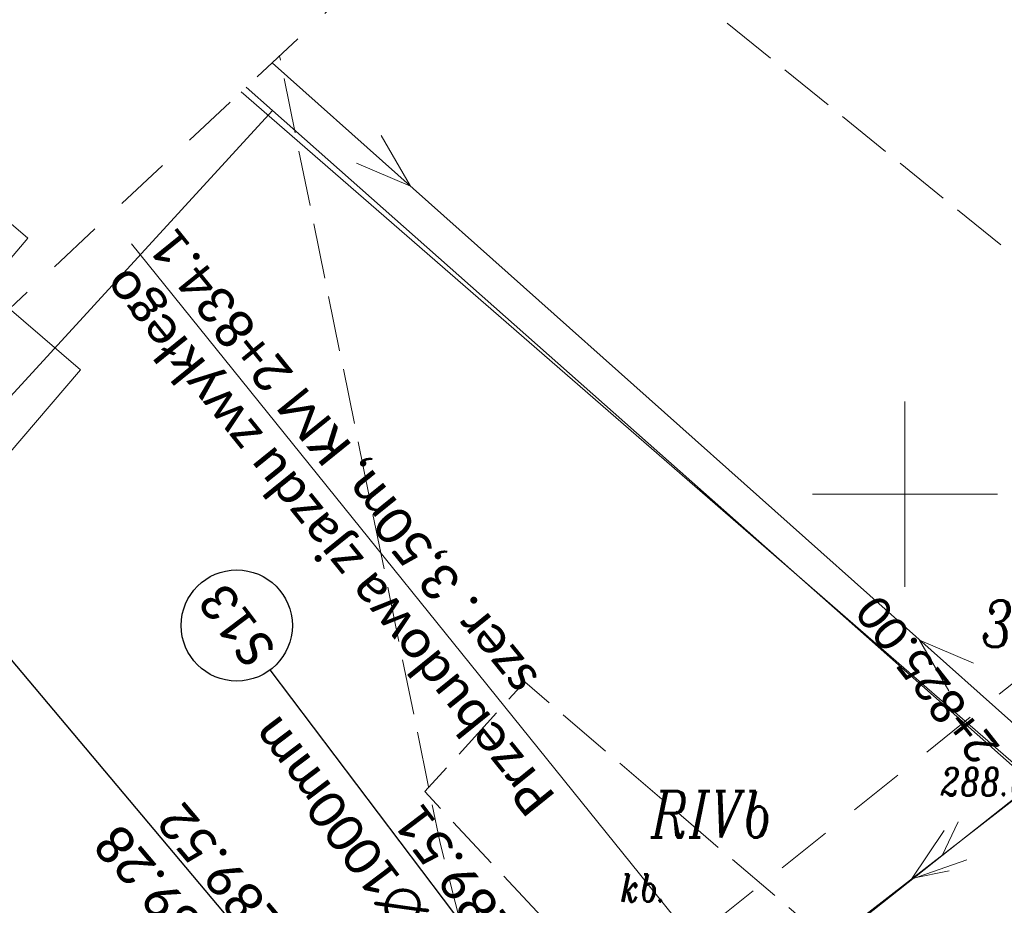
# Model space of a CAD drawing. Header units: metres. Extents: x -1 to 7476305, y 0 to 5497191.
# Tile 41 of 115: x 7475026 to 7475053, y 5496789 to 5496813. Entities that reach past the tile are written whole.
import ezdxf

# ---------------------------------------------------------------- set-up
doc = ezdxf.new("R2010")
doc.units = ezdxf.units.M
for name, pattern in [('EGBK02-500', [2, 1.5, -0.5]), ('EGBO02-500', [2.5, 1.5, -1]), ('Krawedz', [0.75, 0.5, -0.25]), ('KTJZ01-500', [2, 1.5, -0.5])]:
    doc.linetypes.add(name, pattern=pattern)
doc.layers.add('C-DROGI-SYTUACJA', color=7, linetype='Continuous')
doc.layers.add('C-SIECI-STRUKTURY-ETYKIETY', color=154, linetype='Continuous')
for name, color, linetype, lineweight, true_color in [('EGBB01', 7, 'Continuous', 5, 0x0a0909), ('EGBD03', 7, 'Continuous', 5, 0x0a0909), ('EGBK02', 7, 'Continuous', 5, 0x0a0909), ('EGBO02', 7, 'Continuous', 5, 0x0a0909), ('KTJZ01', 7, 'Continuous', 5, 0x0a0909), ('KTOK05_01', 7, 'Continuous', 5, 0x0a0909), ('RTPW01', 7, 'Continuous', 5, 0x0a0909), ('suepnn', 7, 'Continuous', 5, 0x0a0909), ('sutp', 7, 'Continuous', 5, 0x0a0909), ('Warstwa 1', 7, 'Continuous', 5, 0x0a0909)]:
    doc.layers.add(name, color=color, linetype=linetype, lineweight=lineweight, true_color=true_color)
doc.layers.add('S-1_proj_obnizenia', color=7, linetype='Krawedz', lineweight=30)
doc.layers.add('S-5_opis_poprzeczka', color=7, linetype='Continuous', lineweight=25)
doc.styles.add('KAMIL', font='calibri.ttf', dxfattribs={"height": 0.75})
doc.styles.add('romans_pochyl', font='calibri.ttf', dxfattribs={"height": 0.75})
doc.styles.add('Style-ITALIC_1250', font='ITALIC_1250.shx')
doc.linetypes.add('KTOK05_01-500', pattern='A,3.75,[13,dgnlstyle-rozp_2015.shx,S=0.002778,R=0,X=0,Y=0],3.75', length=7.5)

# ---------------------------------------------------------------- blocks, each defined once
blk = doc.blocks.new('MDCP_klauzula')
at = {"layer": 'EGBB01', "color": 252, "linetype": 'Continuous', "lineweight": 18, "flags": 128}
blk.add_lwpolyline([(7475020.9, 5496811.56), (7475014.028, 5496803.538), (7475019.328, 5496798.998), (7475020.337, 5496800.177), (7475023.038, 5496797.863), (7475027.743, 5496803.355), (7475025.171, 5496805.559), (7475026.328, 5496806.91), (7475020.9, 5496811.56)], close=True, dxfattribs=at)
at = {"layer": 'EGBD03', "color": 96, "linetype": 'Continuous', "lineweight": 30, "flags": 128}
for points in [[(7475032.216, 5496810.98), (7475032.93, 5496810.35), (7475014.85, 5496790.63), (7475035.25, 5496773.04)], [(7475056.186, 5496789.58), (7475055.25, 5496790.597), (7475032.93, 5496810.35)]]:
    blk.add_lwpolyline(points, dxfattribs=at)
at = {"layer": 'EGBK02', "color": 252, "linetype": 'EGBK02-500', "lineweight": 18}
blk.add_line((7475065.019, 5496796.654), (7475039.228, 5496817.544), dxfattribs=at)
at = {"layer": 'EGBK02', "color": 252, "linetype": 'EGBK02-500', "lineweight": 18, "flags": 128}
blk.add_lwpolyline([(7475040.539, 5496778.528), (7475037.442, 5496790.635), (7475033.118, 5496811.823)], dxfattribs=at)
at = {"layer": 'EGBO02', "color": 252, "linetype": 'EGBO02-500', "lineweight": 18, "flags": 128}
blk.add_lwpolyline([(7474841.222, 5496643.003), (7474887.135, 5496580.225), (7474952.717, 5496636.531), (7475011.487, 5496696.697), (7475042.452, 5496728.267), (7475075.818, 5496754.639), (7475151.981, 5496814.306), (7475207.79, 5496879.799), (7475244.471, 5496937.344), (7475261.934, 5496992.564), (7475290.267, 5497036.604), (7475361.871, 5497109.05), (7475312.93, 5497156.379), (7475281.54, 5497123.712), (7475238.605, 5497076.129), (7475203.102, 5497029.307), (7475176.13, 5496968.87), (7475152.282, 5496929.365), (7475127.016, 5496890.885), (7475061.018, 5496837.939), (7474956.291, 5496739.91), (7474841.222, 5496643.003)], close=True, dxfattribs=at)
blk.add_lwpolyline([(7474912.596, 5496658.952), (7474940.276, 5496686.459), (7474968.571, 5496715.765), (7474999.422, 5496746.255), (7475028.237, 5496772.674), (7475043.438, 5496787.327), (7475072.159, 5496810.289), (7475094.114, 5496826.623), (7475118.388, 5496845.324), (7475126.952, 5496853.278), (7475138.024, 5496865.445)], dxfattribs=at)
at = {"layer": 'KTJZ01', "color": 252, "linetype": 'KTJZ01-500', "lineweight": 18, "flags": 128}
blk.add_lwpolyline([(7475048.004, 5496787.878), (7475039.737, 5496794.935), (7475037.037, 5496791.978), (7475043.92, 5496784.616)], dxfattribs=at)
at = {"layer": 'KTOK05_01', "color": 252, "linetype": 'KTOK05_01-500', "lineweight": 18}
blk.add_line((7475053.508, 5496792.237), (7475032.082, 5496810.855), dxfattribs=at)
at = {"layer": 'KTOK05_01', "color": 252, "linetype": 'KTOK05_01-500', "lineweight": 18, "flags": 128}
blk.add_lwpolyline([(7475048.004, 5496787.878), (7475053.508, 5496792.237), (7475060.138, 5496795.64)], dxfattribs=at)
at = {"layer": 'suepnn', "color": 1, "linetype": 'Continuous', "lineweight": 13, "true_color": 0xfa0000}
blk.add_line((7475054.165, 5496792.708), (7475032.916, 5496811.635), dxfattribs=at)
at = {"layer": 'suepnn', "color": 1, "linetype": 'Continuous', "lineweight": 13, "true_color": 0xfa0000, "flags": 128}
for points in [[(7475081.717, 5496811.662), (7475054.165, 5496792.708), (7475024.373, 5496769.616), (7474991.547, 5496737.68)], [(7475035.862, 5496809.68), (7475036.65, 5496808.309), (7475035.197, 5496808.933)], [(7475051.182, 5496794.696), (7475050.394, 5496796.067), (7475051.847, 5496795.443)], [(7475051.666, 5496790.138), (7475050.174, 5496789.615), (7475051.053, 5496790.929)]]:
    blk.add_lwpolyline(points, dxfattribs=at)
at = {"layer": 'sutp', "color": 30, "linetype": 'Continuous', "lineweight": 13, "true_color": 0xff9100}
for p, q in [((7475051.004, 5496790.258), (7475051.437, 5496791.159)), ((7475050.214, 5496789.645), (7475051.194, 5496789.84))]:
    blk.add_line(p, q, dxfattribs=at)
at = {"layer": 'sutp', "color": 30, "linetype": 'Continuous', "lineweight": 13, "true_color": 0xff9100, "flags": 128}
blk.add_lwpolyline([(7475024.373, 5496769.616), (7475054.165, 5496792.708), (7475081.717, 5496811.662)], dxfattribs=at)
at = {"layer": 'Warstwa 1', "color": 252, "linetype": 'Continuous', "lineweight": 18}
for p, q in [((7475050, 5496802.5), (7475050, 5496797.5)), ((7475047.5, 5496800), (7475052.5, 5496800))]:
    blk.add_line(p, q, dxfattribs=at)
at = {"layer": 'EGBD03', "color": 96, "linetype": 'Continuous', "lineweight": 30, "style": 'Style-ITALIC_1250', "width": 0.8}
blk.add_text('394/7', height=1.25, dxfattribs=at).set_placement((7475052.047, 5496795.882))
at = {"layer": 'EGBK02', "color": 252, "linetype": 'Continuous', "lineweight": 18, "style": 'Style-ITALIC_1250', "width": 0.8}
blk.add_text('RIVb', height=1.25, dxfattribs=at).set_placement((7475043.143, 5496790.74))
at = {"layer": 'KTJZ01', "color": 252, "linetype": 'Continuous', "lineweight": 18, "style": 'Style-ITALIC_1250', "width": 0.8}
blk.add_text('kb.', height=0.75, dxfattribs=at).set_placement((7475042.314, 5496789.003))
at = {"layer": 'RTPW01', "color": 252, "linetype": 'Continuous', "lineweight": 18, "style": 'Style-ITALIC_1250', "width": 0.8}
blk.add_text('288.8', height=0.75, dxfattribs=at).set_placement((7475050.957, 5496791.873))
blk = doc.blocks.new('AeccTickCircle')
at = {"color": 0, "linetype": 'ByBlock', "lineweight": -2}
blk.add_circle((0, 0), 0.5, dxfattribs=at)

msp = doc.modelspace()

# ---------------------------------------------------------------- block references
at = {"layer": 'RTPW01', "color": 18, "lineweight": 30, "true_color": 0x000000}
msp.add_blockref('MDCP_klauzula', (0, 0), dxfattribs=at)

# ---------------------------------------------------------------- next in the draw order: linework, layer by layer
at = {"layer": 'C-DROGI-SYTUACJA', "color": 1, "linetype": 'Continuous', "lineweight": 15, "ltscale": 0.5, "flags": 128}
msp.add_lwpolyline([(7475080.446, 5496800.465, 0.016694), (7475043.057, 5496771.335)], format="xyb", dxfattribs=at)
at = {"layer": 'C-SIECI-STRUKTURY-ETYKIETY', "color": 154, "linetype": 'Continuous', "lineweight": -3}
for p, q in [((7475040.781, 5496777.828, 289.465), (7475024.686, 5496796.957, 289.465)), ((7475044.938, 5496779.314, 289.509), (7475032.87, 5496795.263, 289.509))]:
    msp.add_line(p, q, dxfattribs=at)
at = {"layer": 'S-1_proj_obnizenia', "color": 7, "linetype": 'Continuous', "lineweight": 18}
msp.add_line((7475049.536, 5496781.467), (7475029.121, 5496806.755), dxfattribs=at)

# ---------------------------------------------------------------- next in the draw order: block references
at = {"layer": 'C-SIECI-STRUKTURY-ETYKIETY', "color": 154, "linetype": 'Continuous', "lineweight": -3, "xscale": 3, "yscale": 3, "zscale": 3, "rotation": 127.111693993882}
msp.add_blockref('AeccTickCircle', (7475031.965, 5496796.459, 289.509), dxfattribs=at)

# ---------------------------------------------------------------- next in the draw order: texts
at = {"layer": 'C-SIECI-STRUKTURY-ETYKIETY', "color": 154, "linetype": 'Continuous', "lineweight": -3, "char_height": 1, "style": 'KAMIL'}
for s, insert, attachment_point, rotation in [('S13', (7475031.965, 5496796.459, 289.509), 5, 127.1117), ('KM: 2+839.00{\\fCalibri|b0|i0|c238|p34; }∅{\\fCalibri|b0|i0|c238|p34;1000mm}\\Prz.{\\fCalibri|b0|i0|c238|p34;w}.289.51', (7475039.198, 5496788.765, 289.509), 8, 127.1117), ('KM: 2+839.28\\P{\\fCalibri|b0|i0|c238|p34;rz.kr.289.52}', (7475032.95, 5496788.882, 289.465), 8, 130.0768)]:
    msp.add_mtext(s, dxfattribs=dict(at, insert=insert, attachment_point=attachment_point, rotation=rotation))
at = {"layer": 'S-1_proj_obnizenia', "color": 7, "linetype": 'Continuous', "lineweight": 30, "insert": (7475029.357, 5496806.463), "char_height": 1, "attachment_point": 6, "rotation": 128.9147, "style": 'KAMIL'}
msp.add_mtext('{\\C256;Przebudowa \\fCalibri|b0|i0|c238|p34;zjazdu zwykłego\\P\\fCalibri|b0|i0|c0|p34; szer. 3,50m, KM 2+834.1}', dxfattribs=at)
at = {"layer": 'S-5_opis_poprzeczka', "color": 7, "linetype": 'Continuous', "lineweight": 25, "insert": (7475049.318, 5496797.36), "char_height": 0.9, "attachment_point": 9, "rotation": 128.18, "style": 'romans_pochyl'}
msp.add_mtext('{\\fCalibri|b0|i0|c238|p34;\\C256;2+825.00}', dxfattribs=at)

doc.saveas('drawing.dxf')
